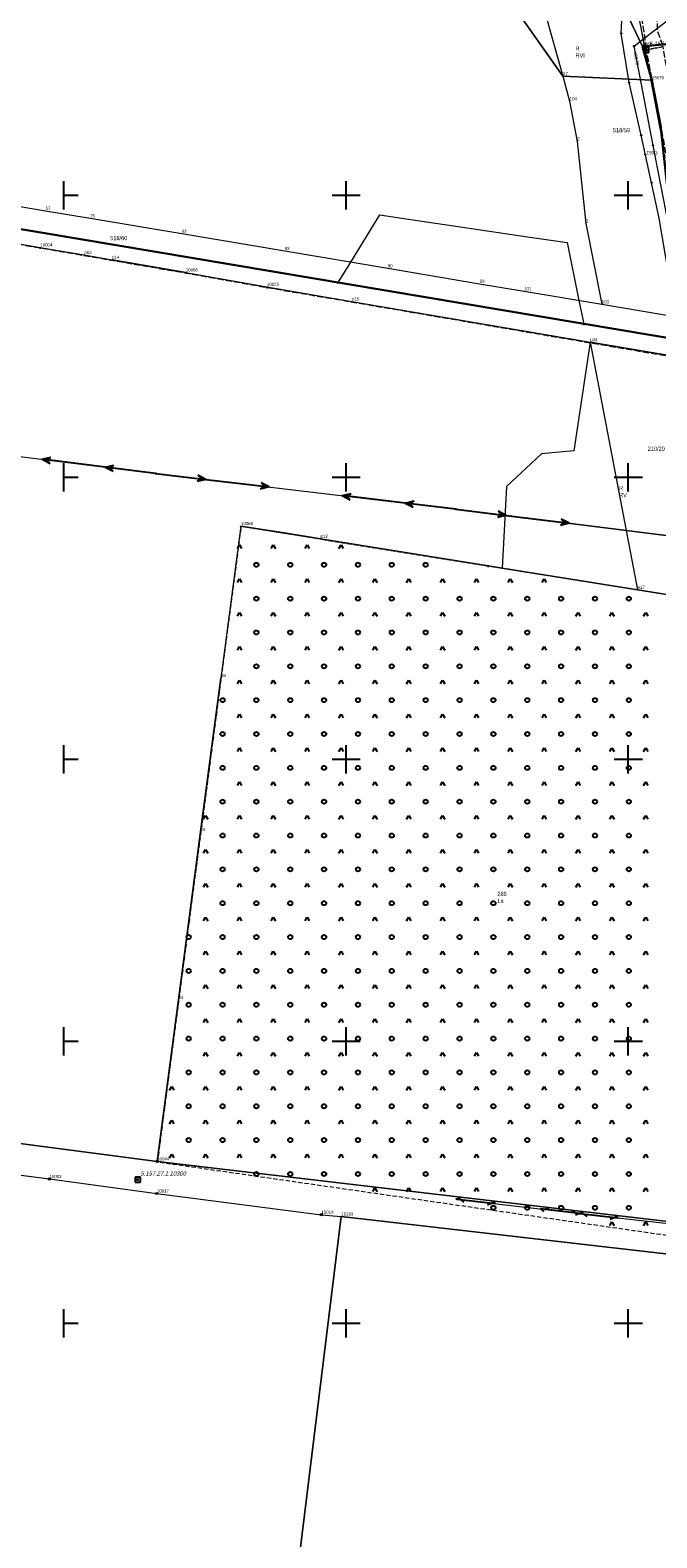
# Model space of a CAD drawing. Header units: metres. Extents: x 5548743 to 5556416, y 5707500 to 5714000.
# Tile 63 of 244: x 5554388 to 5554610, y 5709124 to 5709659. Entities that reach past the tile are written whole.
import ezdxf
from ezdxf.enums import TextEntityAlignment as Align

# ---------------------------------------------------------------- set-up
doc = ezdxf.new("R2010")
doc.units = ezdxf.units.M
for name, pattern in [('1.5_0.75', [2.25, 1.5, -0.75]), ('2.25_0.75', [3, 2.25, -0.75]), ('219-1000', [0]), ('suep_wn_1000', [0]), ('sutp_1000', [0])]:
    doc.linetypes.add(name, pattern=pattern)
doc.layers.get('0').update_dxf_attribs({"color": 2, "lineweight": 5})
doc.styles.get("Standard").update_dxf_attribs({"font": 'Working1250', "width": 0.75})

# ---------------------------------------------------------------- blocks, each defined once
blk = doc.blocks.new('202')
at = {"color": 0, "linetype": 'Continuous', "lineweight": 0}
blk.add_circle((0, 0), 0.4, dxfattribs=at)
blk = doc.blocks.new('203')
at = {"linetype": 'Continuous', "lineweight": 0}
h = blk.add_hatch(color=0, dxfattribs=at)
edge = h.paths.add_edge_path()
edge.add_arc((0, 0), 0.09, 0, 360)
blk = doc.blocks.new('PW01')
at = {"linetype": 'Continuous', "lineweight": 13}
h = blk.add_hatch(color=0, dxfattribs=at)
edge = h.paths.add_edge_path()
edge.add_arc((0, 0), 0.18, 0, 360)
blk = doc.blocks.new('OTZK3')
at = {"color": 0, "linetype": 'Continuous'}
for p, q in [((-0.75, -0.433), (0, 0.866)), ((0, 0.866), (0.75, -0.433))]:
    blk.add_line(p, q, dxfattribs=at)
blk = doc.blocks.new('OTZK1')
at = {"color": 0, "linetype": 'Continuous'}
blk.add_circle((0, 0), 0.75, dxfattribs=at)
blk = doc.blocks.new('SUTP')
at = {"color": 0, "linetype": 'Continuous'}
for p, q in [((0, 0), (1.299, 0.75)), ((0, 0), (13.848, 0)), ((2.799, -0.75), (1.5, 0)), ((11.049, -0.75), (12.348, 0)), ((13.848, 0), (12.549, 0.75))]:
    blk.add_line(p, q, dxfattribs=at)
blk = doc.blocks.new('SUEP3')
at = {"color": 0, "linetype": 'Continuous'}
for p, q in [((0, 0), (18.004, 0)), ((18.004, 0), (15.004, 1.125)), ((15.004, 1.125), (16.504, 0)), ((18.004, 0), (15.004, -1.125)), ((16.504, 0), (15.004, -1.125)), ((18.004, 0), (40.504, 0)), ((40.504, 0), (37.504, 1.125)), ((37.504, 1.125), (39.004, 0)), ((40.504, 0), (37.504, -1.125)), ((39.004, 0), (37.504, -1.125))]:
    blk.add_line(p, q, dxfattribs=at)
blk = doc.blocks.new('PIKIETAW1891')
at = {"color": 0}
blk.add_circle((0, 0), 0.09, dxfattribs=at)
blk = doc.blocks.new('OSSP')
at = {"color": 0}
for p, q in [((-0.939, 0.938), (-0.939, -0.938)), ((-0.939, 0.938), (-0.939, -0.938)), ((0.936, 0.938), (-0.939, 0.938)), ((0.936, 0.938), (-0.939, 0.938)), ((0.45, 0), (-0.45, 0)), ((0.45, 0), (-0.45, 0)), ((0, -0.45), (0, 0.45)), ((0, -0.45), (0, 0.45)), ((0.936, -0.938), (0.936, 0.938)), ((0.936, -0.938), (0.936, 0.938)), ((-0.939, -0.938), (0.936, -0.938)), ((-0.939, -0.938), (0.936, -0.938))]:
    blk.add_line(p, q, dxfattribs=at)
blk = doc.blocks.new('RAMKA1000K')
at = {"color": 0}
for p, q in [((0, 495), (0, 500)), ((0, 500), (5, 500)), ((95, 500), (105, 500)), ((100, 495), (100, 500)), ((195, 500), (205, 500)), ((200, 495), (200, 500)), ((0, 395), (0, 405)), ((100, 395), (100, 405)), ((200, 395), (200, 405)), ((0, 400), (5, 400)), ((95, 400), (105, 400)), ((195, 400), (205, 400)), ((0, 295), (0, 305)), ((100, 295), (100, 305)), ((200, 295), (200, 305)), ((0, 300), (5, 300)), ((95, 300), (105, 300)), ((195, 300), (205, 300)), ((0, 195), (0, 205)), ((100, 195), (100, 205)), ((200, 195), (200, 205)), ((0, 200), (5, 200)), ((95, 200), (105, 200)), ((195, 200), (205, 200)), ((0, 95), (0, 105)), ((100, 95), (100, 105)), ((200, 95), (200, 105)), ((0, 100), (5, 100)), ((95, 100), (105, 100)), ((195, 100), (205, 100)), ((0, 0), (0, 5)), ((0, 0), (5, 0)), ((95, 0), (105, 0)), ((100, 0), (100, 5)), ((195, 0), (205, 0)), ((200, 0), (200, 5))]:
    blk.add_line(p, q, dxfattribs=at)

msp = doc.modelspace()

# ---------------------------------------------------------------- linework, layer by layer
at = {"layer": '216-obręb ewidencyjny', "color": 7, "linetype": 'CONTINUOUS', "lineweight": 25, "flags": 128}
for points in [[(5555256.15, 5709556.47), (5555010.66, 5709588.18), (5555014.08, 5709614.94), (5555004.95, 5709615.36), (5555002.58, 5709615.56), (5554879.17, 5709626.54), (5554702.25, 5709646.33), (5554701.94, 5709646.42), (5554667.79, 5709656.98), (5554640.74, 5709652.53), (5554641.5, 5709658.27), (5554621.17, 5709654.39), (5554605.07, 5709652.74), (5554608.31, 5709640.8), (5554611.39, 5709625), (5554614.84, 5709593.51), (5554621.43, 5709559.47), (5554623.68, 5709547.83), (5554172.37, 5709623.65), (5554130.29, 5709630.74), (5554132.49, 5709638.43), (5554139.83, 5709664.15)], [(5554139.83, 5709664.15), (5554132.49, 5709638.43), (5554130.29, 5709630.74), (5554172.37, 5709623.65), (5554623.68, 5709547.83), (5554621.43, 5709559.47), (5554614.84, 5709593.51), (5554611.39, 5709625), (5554608.31, 5709640.8), (5554605.07, 5709652.74), (5554621.17, 5709654.39), (5554641.5, 5709658.27), (5554640.74, 5709652.53), (5554667.79, 5709656.98), (5554701.94, 5709646.42), (5554702.25, 5709646.33), (5554879.17, 5709626.54), (5555002.58, 5709615.56), (5555004.95, 5709615.36), (5555014.08, 5709614.94), (5555010.66, 5709588.18), (5555256.15, 5709556.47)]]:
    msp.add_lwpolyline(points, dxfattribs=at)
at = {"layer": '217-kontur klasyfikacyjny', "color": 3, "linetype": 'CONTINUOUS', "lineweight": 18, "flags": 128}
for points in [[(5554555.92, 5709672.01), (5554576.84, 5709642.23)], [(5554576.84, 5709642.23), (5554555.92, 5709672.01)], [(5554605.07, 5709652.74), (5554598.74, 5709665.92)], [(5554608.31, 5709640.8), (5554605.07, 5709652.74)], [(5554576.84, 5709642.23), (5554608.31, 5709640.8)], [(5554608.31, 5709640.8), (5554576.84, 5709642.23)], [(5554611.39, 5709625), (5554608.31, 5709640.8)], [(5554172.37, 5709623.65), (5554497.19, 5709569.08)], [(5554501.64, 5709576.3), (5554511.96, 5709593.02)], [(5554511.96, 5709593.02), (5554519.7, 5709591.87)], [(5554519.7, 5709591.87), (5554556.38, 5709586.44)], [(5554556.38, 5709586.44), (5554564.3, 5709585.27)], [(5554564.3, 5709585.27), (5554578.28, 5709583.2)], [(5554578.28, 5709583.2), (5554582.51, 5709562.69)], [(5554497.19, 5709569.08), (5554501.64, 5709576.3)], [(5554582.51, 5709562.69), (5554584.21, 5709554.46)], [(5554584.21, 5709554.46), (5554623.68, 5709547.83)], [(5554586.49, 5709547.91), (5554580.73, 5709509.4)], [(5554624.86, 5709541.35), (5554586.49, 5709547.91)], [(5554569.22, 5709508.26), (5554556.78, 5709496.72)], [(5554580.73, 5709509.4), (5554569.22, 5709508.26)], [(5554556.78, 5709496.72), (5554555.28, 5709467.82)], [(5554555.28, 5709467.82), (5554603.31, 5709460.1)], [(5554603.31, 5709460.1), (5554641.74, 5709453.92)]]:
    msp.add_lwpolyline(points, dxfattribs=at)
at = {"layer": '218-kontur użytku gruntowego', "color": 3, "linetype": 'CONTINUOUS', "lineweight": 18, "flags": 128}
for points in [[(5554555.92, 5709672.01), (5554576.84, 5709642.23)], [(5554576.84, 5709642.23), (5554555.92, 5709672.01)], [(5554605.07, 5709652.74), (5554598.74, 5709665.92)], [(5554598.74, 5709665.92), (5554605.07, 5709652.74)], [(5554621.17, 5709654.39), (5554605.07, 5709652.74)], [(5554605.07, 5709652.74), (5554621.17, 5709654.39)], [(5554608.31, 5709640.8), (5554605.07, 5709652.74)], [(5554605.07, 5709652.74), (5554608.31, 5709640.8)], [(5554576.84, 5709642.23), (5554608.31, 5709640.8)], [(5554608.31, 5709640.8), (5554576.84, 5709642.23)], [(5554608.31, 5709640.8), (5554611.39, 5709625)], [(5554611.39, 5709625), (5554608.31, 5709640.8)], [(5554497.19, 5709569.08), (5554172.37, 5709623.65)], [(5554172.37, 5709623.65), (5554497.19, 5709569.08)], [(5554501.64, 5709576.3), (5554511.96, 5709593.02)], [(5554511.96, 5709593.02), (5554519.7, 5709591.87)], [(5554519.7, 5709591.87), (5554556.38, 5709586.44)], [(5554362.53, 5709586.51), (5554391.59, 5709581.51)], [(5554556.38, 5709586.44), (5554564.3, 5709585.27)], [(5554564.3, 5709585.27), (5554578.28, 5709583.2)], [(5554391.59, 5709581.51), (5554407.2, 5709578.83)], [(5554578.28, 5709583.2), (5554582.51, 5709562.69)], [(5554407.2, 5709578.83), (5554417.05, 5709577.13)], [(5554417.05, 5709577.13), (5554443.15, 5709572.63)], [(5554497.19, 5709569.08), (5554501.64, 5709576.3)], [(5554443.15, 5709572.63), (5554471.9, 5709567.51)], [(5554584.21, 5709554.46), (5554497.19, 5709569.08)], [(5554471.9, 5709567.51), (5554502.03, 5709562.36)], [(5554502.03, 5709562.36), (5554583.16, 5709548.48)], [(5554582.51, 5709562.69), (5554584.21, 5709554.46)], [(5554623.68, 5709547.83), (5554584.21, 5709554.46)], [(5554584.21, 5709554.46), (5554623.68, 5709547.83)], [(5554586.49, 5709547.91), (5554580.73, 5709509.4)], [(5554583.16, 5709548.48), (5554586.49, 5709547.91)], [(5554624.86, 5709541.35), (5554586.49, 5709547.91)], [(5554586.49, 5709547.91), (5554624.86, 5709541.35)], [(5554569.22, 5709508.26), (5554556.78, 5709496.72)], [(5554580.73, 5709509.4), (5554569.22, 5709508.26)], [(5554556.78, 5709496.72), (5554555.28, 5709467.82)], [(5554462.71, 5709482.7), (5554455.61, 5709428.82)], [(5554478.77, 5709480.12), (5554462.71, 5709482.7)], [(5554490.91, 5709478.17), (5554478.77, 5709480.12)], [(5554550.35, 5709468.61), (5554490.91, 5709478.17)], [(5554555.28, 5709467.82), (5554550.35, 5709468.61)], [(5554603.31, 5709460.1), (5554555.28, 5709467.82)], [(5554555.28, 5709467.82), (5554603.31, 5709460.1)], [(5554641.74, 5709453.92), (5554603.31, 5709460.1)], [(5554603.31, 5709460.1), (5554641.74, 5709453.92)], [(5554455.61, 5709428.82), (5554448.41, 5709374.23)], [(5554448.41, 5709374.23), (5554440.57, 5709314.7)], [(5554440.57, 5709314.7), (5554433.02, 5709257.41)], [(5554433.02, 5709257.41), (5554380.75, 5709264.25)], [(5554357.6, 5709256.01), (5554394.85, 5709251.18)], [(5554680.38, 5709228.29), (5554433.02, 5709257.41)], [(5554433.02, 5709257.41), (5554680.38, 5709228.29)], [(5554394.85, 5709251.18), (5554432.88, 5709246.03)], [(5554432.88, 5709246.03), (5554491.22, 5709238.53)], [(5554498.26, 5709237.87), (5554473.86, 5709039.8)], [(5554491.22, 5709238.53), (5554498.26, 5709237.87)], [(5554644.07, 5709221.08), (5554498.26, 5709237.87)], [(5554498.26, 5709237.87), (5554644.07, 5709221.08)]]:
    msp.add_lwpolyline(points, dxfattribs=at)
at = {"layer": '219-działka ewidencyjna', "color": 7, "linetype": '219-1000', "lineweight": 18, "flags": 128}
for points in [[(5554569.04, 5709670.15), (5554576.84, 5709642.23)], [(5554605.07, 5709652.74), (5554598.74, 5709665.92)], [(5554621.17, 5709654.39), (5554605.07, 5709652.74)], [(5554605.07, 5709652.74), (5554608.31, 5709640.8)], [(5554576.84, 5709642.23), (5554579.2, 5709633.35)], [(5554608.31, 5709640.8), (5554611.39, 5709625)], [(5554579.2, 5709633.35), (5554581.87, 5709619.03)], [(5554172.37, 5709623.65), (5554623.68, 5709547.83)], [(5554581.87, 5709619.03), (5554584.96, 5709590)], [(5554362.9, 5709599.66), (5554393.47, 5709594.51)], [(5554393.47, 5709594.51), (5554409.25, 5709591.85)], [(5554409.25, 5709591.85), (5554441.74, 5709586.38)], [(5554362.53, 5709586.51), (5554391.59, 5709581.51)], [(5554441.74, 5709586.38), (5554478.24, 5709580.24)], [(5554584.96, 5709590), (5554590.57, 5709561.33)], [(5554391.59, 5709581.51), (5554407.2, 5709578.83)], [(5554478.24, 5709580.24), (5554514.73, 5709574.09)], [(5554407.2, 5709578.83), (5554417.05, 5709577.13)], [(5554443.15, 5709572.63), (5554417.05, 5709577.13)], [(5554443.15, 5709572.63), (5554471.9, 5709567.51)], [(5554514.73, 5709574.09), (5554547.3, 5709568.61)], [(5554471.9, 5709567.51), (5554502.03, 5709562.36)], [(5554547.3, 5709568.61), (5554563.08, 5709565.96)], [(5554563.08, 5709565.96), (5554590.57, 5709561.33)], [(5554502.03, 5709562.36), (5554586.49, 5709547.91)], [(5554590.57, 5709561.33), (5554619.16, 5709556.53)], [(5554624.86, 5709541.35), (5554586.49, 5709547.91)], [(5554586.49, 5709547.91), (5554603.31, 5709460.1)], [(5554462.71, 5709482.7), (5554455.61, 5709428.82)], [(5554462.71, 5709482.7), (5554490.91, 5709478.17)], [(5554490.91, 5709478.17), (5554603.31, 5709460.1)], [(5554641.74, 5709453.92), (5554603.31, 5709460.1)], [(5554448.41, 5709374.23), (5554455.61, 5709428.82)], [(5554440.57, 5709314.7), (5554448.41, 5709374.23)], [(5554433.02, 5709257.41), (5554440.57, 5709314.7)], [(5554380.75, 5709264.25), (5554433.02, 5709257.41)], [(5554342.61, 5709257.96), (5554394.85, 5709251.18)], [(5554680.38, 5709228.29), (5554433.02, 5709257.41)], [(5554394.85, 5709251.18), (5554432.88, 5709246.03)], [(5554432.88, 5709246.03), (5554491.22, 5709238.53)], [(5554473.86, 5709039.8), (5554498.26, 5709237.87)], [(5554491.22, 5709238.53), (5554498.26, 5709237.87)], [(5554498.26, 5709237.87), (5554657.64, 5709219.52)]]:
    msp.add_lwpolyline(points, dxfattribs=at)
at = {"layer": 'jezdnia', "color": 7, "linetype": '2.25_0.75', "lineweight": 18, "flags": 128}
for points in [[(5554570.46, 5709830.14), (5554577.74, 5709810.95), (5554584.2, 5709782.83), (5554590.11, 5709753.8), (5554596.83, 5709719.84), (5554602.16, 5709689.77), (5554603.71, 5709670.09), (5554606.36, 5709651.55), (5554612.33, 5709652.7), (5554610.43, 5709658.16), (5554609.82, 5709670.39), (5554607.55, 5709692.46), (5554603.01, 5709719.3), (5554597.68, 5709746.34), (5554591.93, 5709776.09), (5554583.55, 5709812.65), (5554595.47, 5709812.57), (5554595.59, 5709814.71), (5554596.23, 5709816.85), (5554597.43, 5709818.74), (5554598.8, 5709820.52), (5554590.29, 5709829.13), (5554587.31, 5709825.9), (5554579.02, 5709834.31)], [(5554658.91, 5709371.87), (5554664.53, 5709372.48), (5554659.59, 5709396.48), (5554650.9, 5709444.26), (5554651.28, 5709445.47), (5554651.86, 5709446.44), (5554652.7, 5709447.03), (5554653.9, 5709447.4), (5554654.71, 5709447.41), (5554655.85, 5709447.23), (5554656, 5709451.36), (5554653.44, 5709452.64), (5554652, 5709453.72), (5554650.59, 5709454.9), (5554649.2, 5709456.29), (5554648.4, 5709457.78), (5554639.8, 5709504.06), (5554632.33, 5709545.21), (5554629.23, 5709561.24), (5554627.12, 5709570.55), (5554621.55, 5709603.11), (5554618.97, 5709615.17), (5554615.23, 5709635.78), (5554612.33, 5709652.7), (5554606.36, 5709651.55), (5554608.39, 5709640.6), (5554611.47, 5709624.79), (5554615.91, 5709599.59), (5554620.58, 5709573.98), (5554624.02, 5709556.46), (5554630.29, 5709523.6), (5554636.37, 5709489.81), (5554643.04, 5709453.66), (5554650.3, 5709414.32)], [(5554129.07, 5709626.24), (5554271.48, 5709602.01), (5554316.49, 5709594.38), (5554362.56, 5709586.32), (5554391.63, 5709581.32), (5554443.2, 5709572.43), (5554471.95, 5709567.31), (5554624.93, 5709541.12), (5554623.75, 5709547.62), (5554584.25, 5709554.27), (5554497.11, 5709568.95), (5554130.29, 5709630.74)]]:
    msp.add_lwpolyline(points, close=True, dxfattribs=at)
at = {"layer": 'przewód elektroenergetyczny wysokiego napięcia', "color": 1, "linetype": 'suep_wn_1000', "lineweight": 18, "flags": 128}
for points in [[(5554325.91, 5709514.7), (5554432.45, 5709501.36)], [(5554432.45, 5709501.36), (5554538.84, 5709488.72)], [(5554538.84, 5709488.72), (5554660.73, 5709473.44)], [(5554660.73, 5709473.44), (5554538.84, 5709488.72)]]:
    msp.add_lwpolyline(points, dxfattribs=at)
at = {"layer": 'przewód kanalizacyjny', "color": 34, "linetype": 'CONTINUOUS', "lineweight": 18, "flags": 128}
msp.add_lwpolyline([(5554621.67, 5709547.97), (5554619.2, 5709559.26), (5554614.23, 5709589.77), (5554608.76, 5709617.68), (5554602.07, 5709652.86), (5554605.94, 5709655.91), (5554611.07, 5709659.82), (5554613.37, 5709661.63), (5554605.79, 5709707.36), (5554596.25, 5709754.27), (5554591.82, 5709777.21), (5554590.95, 5709785.95), (5554589.07, 5709797.29), (5554588.14, 5709807.44), (5554588.97, 5709814.09), (5554591.82, 5709825.03), (5554596.59, 5709838.94), (5554598.26, 5709847.02)], dxfattribs=at)
at = {"layer": 'przewód telekomunikacyjny napowietrzny', "color": 30, "linetype": 'sutp_1000', "lineweight": 18, "flags": 128}
for points in [[(5554539.19, 5709244.08), (5554582.67, 5709238.96)], [(5554582.67, 5709238.96), (5554628.8, 5709233.79)]]:
    msp.add_lwpolyline(points, dxfattribs=at)
at = {"layer": 'przewód telekomunikacyjny podziemny', "color": 30, "linetype": 'CONTINUOUS', "lineweight": 18, "flags": 128}
for points in [[(5554611.99, 5709620), (5554605.74, 5709653.11), (5554598.77, 5709689.93)], [(5554617.6, 5709548.65), (5554617.08, 5709550.51), (5554616.13, 5709557.55), (5554615.71, 5709564.01), (5554610.93, 5709591.92), (5554608.23, 5709604.46), (5554604.56, 5709621.27), (5554600.27, 5709639.96), (5554597.48, 5709657.36), (5554597.89, 5709666.66)]]:
    msp.add_lwpolyline(points, dxfattribs=at)
at = {"layer": 'teren zalesiony', "color": 7, "linetype": '1.5_0.75', "lineweight": 18, "flags": 128}
msp.add_lwpolyline([(5554677.26, 5709263.47), (5554651.5, 5709403.86), (5554641.75, 5709453.76), (5554550.35, 5709468.43), (5554462.74, 5709482.49), (5554433.1, 5709257.27), (5554664.37, 5709223.95), (5554674.34, 5709223.88), (5554680.38, 5709228.29)], close=True, dxfattribs=at)

# ---------------------------------------------------------------- block references
at = {"layer": '202-punkt graniczny', "color": 7, "linetype": 'CONTINUOUS', "lineweight": 18}
for p in [(5554433.02, 5709257.41), (5554394.85, 5709251.18), (5554432.88, 5709246.03), (5554491.22, 5709238.53)]:
    msp.add_blockref('202', p, dxfattribs=at)
at = {"layer": '203-punkt graniczny', "color": 7, "linetype": 'CONTINUOUS', "lineweight": 18}
for p in [(5554605.07, 5709652.74), (5554576.84, 5709642.23), (5554608.31, 5709640.8), (5554579.2, 5709633.35), (5554581.87, 5709619.03), (5554393.47, 5709594.51), (5554409.25, 5709591.85), (5554441.74, 5709586.38), (5554584.96, 5709590), (5554391.59, 5709581.51), (5554478.24, 5709580.24), (5554407.2, 5709578.83), (5554417.05, 5709577.13), (5554443.15, 5709572.63), (5554514.73, 5709574.09), (5554471.9, 5709567.51), (5554547.3, 5709568.61), (5554563.08, 5709565.96), (5554502.03, 5709562.36), (5554590.57, 5709561.33), (5554586.49, 5709547.91), (5554462.71, 5709482.7), (5554490.91, 5709478.17), (5554603.31, 5709460.1), (5554455.61, 5709428.82), (5554448.41, 5709374.23), (5554440.57, 5709314.7), (5554498.26, 5709237.87)]:
    msp.add_blockref('203', p, dxfattribs=at)
at = {"layer": 'pikieta naturalna', "color": 7, "linetype": 'CONTINUOUS', "lineweight": 13}
msp.add_blockref('PW01', (5554606.07, 5709614.38), dxfattribs=at)
at = {"layer": 'przewód elektroenergetyczny wysokiego napięcia', "color": 1, "linetype": 'CONTINUOUS', "lineweight": 18}
for p, rotation in [((5554432.45, 5709501.36), 172.863), ((5554432.45, 5709501.36), 353.225), ((5554538.84, 5709488.72), 173.225), ((5554538.84, 5709488.72), 352.855)]:
    msp.add_blockref('SUEP3', p, dxfattribs=dict(at, rotation=rotation))
at = {"layer": 'przewód telekomunikacyjny napowietrzny', "color": 30, "linetype": 'CONTINUOUS', "lineweight": 18}
for p, rotation in [((5554539.19, 5709244.08), 353.284), ((5554582.67, 5709238.96), 173.284), ((5554582.67, 5709238.96), 353.605)]:
    msp.add_blockref('SUTP', p, dxfattribs=dict(at, rotation=rotation))
at = {"layer": 'Punkt roboczy BDOT GESUT K1', "color": 6, "linetype": 'CONTINUOUS', "lineweight": 18}
for p in [(5554597.48, 5709657.36), (5554605.94, 5709655.91), (5554602.07, 5709652.86), (5554602.07, 5709652.86), (5554605.74, 5709653.11), (5554606.36, 5709651.55), (5554606.36, 5709651.55), (5554600.27, 5709639.96), (5554608.39, 5709640.6), (5554604.56, 5709621.27), (5554608.76, 5709617.68), (5554606.07, 5709614.38), (5554608.23, 5709604.46), (5554391.63, 5709581.32), (5554443.2, 5709572.43), (5554471.95, 5709567.31), (5554497.11, 5709568.95), (5554584.25, 5709554.27), (5554432.45, 5709501.36), (5554538.84, 5709488.72), (5554462.74, 5709482.49), (5554550.35, 5709468.43), (5554433.1, 5709257.27), (5554539.19, 5709244.08), (5554582.67, 5709238.96)]:
    msp.add_blockref('PIKIETAW1891', p, dxfattribs=at)
at = {"layer": 'rzedna', "color": 34, "linetype": 'CONTINUOUS', "lineweight": 18}
msp.add_blockref('PW01', (5554602.07, 5709652.86), dxfattribs=at)
at = {"layer": 'Szczegółowa osnowa geodezyjna pozioma', "color": 7, "linetype": 'CONTINUOUS', "lineweight": 13}
for p in [(5554606.327, 5709651.56), (5554426.13, 5709250.943)]:
    msp.add_blockref('OSSP', p, dxfattribs=at)
at = {"layer": 'teren zalesiony', "color": 7, "linetype": 'CONTINUOUS', "lineweight": 18}
for name, p in [('OTZK3', (5554462.186, 5709475.146)), ('OTZK3', (5554474.186, 5709475.146)), ('OTZK3', (5554486.186, 5709475.146)), ('OTZK3', (5554498.186, 5709475.146)), ('OTZK1', (5554468.186, 5709468.966)), ('OTZK1', (5554480.186, 5709468.966)), ('OTZK1', (5554492.186, 5709468.966)), ('OTZK1', (5554504.186, 5709468.966)), ('OTZK1', (5554516.186, 5709468.966)), ('OTZK1', (5554528.186, 5709468.966)), ('OTZK3', (5554462.186, 5709463.146)), ('OTZK3', (5554474.186, 5709463.146)), ('OTZK3', (5554486.186, 5709463.146)), ('OTZK3', (5554498.186, 5709463.146)), ('OTZK3', (5554510.186, 5709463.146)), ('OTZK3', (5554522.186, 5709463.146)), ('OTZK3', (5554534.186, 5709463.146)), ('OTZK3', (5554546.186, 5709463.146)), ('OTZK3', (5554558.186, 5709463.146)), ('OTZK3', (5554570.186, 5709463.146)), ('OTZK1', (5554468.186, 5709456.966)), ('OTZK1', (5554480.186, 5709456.966)), ('OTZK1', (5554492.186, 5709456.966)), ('OTZK1', (5554504.186, 5709456.966)), ('OTZK1', (5554516.186, 5709456.966)), ('OTZK1', (5554528.186, 5709456.966)), ('OTZK1', (5554540.186, 5709456.966)), ('OTZK1', (5554552.186, 5709456.966)), ('OTZK1', (5554564.186, 5709456.966)), ('OTZK1', (5554576.186, 5709456.966)), ('OTZK1', (5554588.186, 5709456.966)), ('OTZK1', (5554600.186, 5709456.966)), ('OTZK3', (5554462.186, 5709451.146)), ('OTZK3', (5554474.186, 5709451.146)), ('OTZK3', (5554486.186, 5709451.146)), ('OTZK3', (5554498.186, 5709451.146)), ('OTZK3', (5554510.186, 5709451.146)), ('OTZK3', (5554522.186, 5709451.146)), ('OTZK3', (5554534.186, 5709451.146)), ('OTZK3', (5554546.186, 5709451.146)), ('OTZK3', (5554558.186, 5709451.146)), ('OTZK3', (5554570.186, 5709451.146)), ('OTZK3', (5554582.186, 5709451.146)), ('OTZK3', (5554594.186, 5709451.146)), ('OTZK3', (5554606.186, 5709451.146)), ('OTZK1', (5554468.186, 5709444.966)), ('OTZK1', (5554480.186, 5709444.966)), ('OTZK1', (5554492.186, 5709444.966)), ('OTZK1', (5554504.186, 5709444.966)), ('OTZK1', (5554516.186, 5709444.966)), ('OTZK1', (5554528.186, 5709444.966)), ('OTZK1', (5554540.186, 5709444.966)), ('OTZK1', (5554552.186, 5709444.966)), ('OTZK1', (5554564.186, 5709444.966)), ('OTZK1', (5554576.186, 5709444.966)), ('OTZK1', (5554588.186, 5709444.966)), ('OTZK1', (5554600.186, 5709444.966)), ('OTZK3', (5554462.186, 5709439.146)), ('OTZK3', (5554474.186, 5709439.146)), ('OTZK3', (5554486.186, 5709439.146)), ('OTZK3', (5554498.186, 5709439.146)), ('OTZK3', (5554510.186, 5709439.146)), ('OTZK3', (5554522.186, 5709439.146)), ('OTZK3', (5554534.186, 5709439.146)), ('OTZK3', (5554546.186, 5709439.146)), ('OTZK3', (5554558.186, 5709439.146)), ('OTZK3', (5554570.186, 5709439.146)), ('OTZK3', (5554582.186, 5709439.146)), ('OTZK3', (5554594.186, 5709439.146)), ('OTZK3', (5554606.186, 5709439.146)), ('OTZK1', (5554468.186, 5709432.966)), ('OTZK1', (5554480.186, 5709432.966)), ('OTZK1', (5554492.186, 5709432.966)), ('OTZK1', (5554504.186, 5709432.966)), ('OTZK1', (5554516.186, 5709432.966)), ('OTZK1', (5554528.186, 5709432.966)), ('OTZK1', (5554540.186, 5709432.966)), ('OTZK1', (5554552.186, 5709432.966)), ('OTZK1', (5554564.186, 5709432.966)), ('OTZK1', (5554576.186, 5709432.966)), ('OTZK1', (5554588.186, 5709432.966)), ('OTZK1', (5554600.186, 5709432.966)), ('OTZK3', (5554462.186, 5709427.146)), ('OTZK3', (5554474.186, 5709427.146)), ('OTZK3', (5554486.186, 5709427.146)), ('OTZK3', (5554498.186, 5709427.146)), ('OTZK3', (5554510.186, 5709427.146)), ('OTZK3', (5554522.186, 5709427.146)), ('OTZK3', (5554534.186, 5709427.146)), ('OTZK3', (5554546.186, 5709427.146)), ('OTZK3', (5554558.186, 5709427.146)), ('OTZK3', (5554570.186, 5709427.146)), ('OTZK3', (5554582.186, 5709427.146)), ('OTZK3', (5554594.186, 5709427.146)), ('OTZK3', (5554606.186, 5709427.146)), ('OTZK1', (5554456.186, 5709420.966)), ('OTZK1', (5554468.186, 5709420.966)), ('OTZK1', (5554480.186, 5709420.966)), ('OTZK1', (5554492.186, 5709420.966)), ('OTZK1', (5554504.186, 5709420.966)), ('OTZK1', (5554516.186, 5709420.966)), ('OTZK1', (5554528.186, 5709420.966)), ('OTZK1', (5554540.186, 5709420.966)), ('OTZK1', (5554552.186, 5709420.966)), ('OTZK1', (5554564.186, 5709420.966)), ('OTZK1', (5554576.186, 5709420.966)), ('OTZK1', (5554588.186, 5709420.966)), ('OTZK1', (5554600.186, 5709420.966)), ('OTZK3', (5554462.186, 5709415.146)), ('OTZK3', (5554474.186, 5709415.146)), ('OTZK3', (5554486.186, 5709415.146)), ('OTZK3', (5554498.186, 5709415.146)), ('OTZK3', (5554510.186, 5709415.146)), ('OTZK3', (5554522.186, 5709415.146)), ('OTZK3', (5554534.186, 5709415.146)), ('OTZK3', (5554546.186, 5709415.146)), ('OTZK3', (5554558.186, 5709415.146)), ('OTZK3', (5554570.186, 5709415.146)), ('OTZK3', (5554582.186, 5709415.146)), ('OTZK3', (5554594.186, 5709415.146)), ('OTZK3', (5554606.186, 5709415.146)), ('OTZK1', (5554456.186, 5709408.966)), ('OTZK1', (5554468.186, 5709408.966)), ('OTZK1', (5554480.186, 5709408.966)), ('OTZK1', (5554492.186, 5709408.966)), ('OTZK1', (5554504.186, 5709408.966)), ('OTZK1', (5554516.186, 5709408.966)), ('OTZK1', (5554528.186, 5709408.966)), ('OTZK1', (5554540.186, 5709408.966)), ('OTZK1', (5554552.186, 5709408.966)), ('OTZK1', (5554564.186, 5709408.966)), ('OTZK1', (5554576.186, 5709408.966)), ('OTZK1', (5554588.186, 5709408.966)), ('OTZK1', (5554600.186, 5709408.966)), ('OTZK3', (5554462.186, 5709403.146)), ('OTZK3', (5554474.186, 5709403.146)), ('OTZK3', (5554486.186, 5709403.146)), ('OTZK3', (5554498.186, 5709403.146)), ('OTZK3', (5554510.186, 5709403.146)), ('OTZK3', (5554522.186, 5709403.146)), ('OTZK3', (5554534.186, 5709403.146)), ('OTZK3', (5554546.186, 5709403.146)), ('OTZK3', (5554558.186, 5709403.146)), ('OTZK3', (5554570.186, 5709403.146)), ('OTZK3', (5554582.186, 5709403.146)), ('OTZK3', (5554594.186, 5709403.146)), ('OTZK3', (5554606.186, 5709403.146)), ('OTZK1', (5554456.186, 5709396.966)), ('OTZK1', (5554468.186, 5709396.966)), ('OTZK1', (5554480.186, 5709396.966)), ('OTZK1', (5554492.186, 5709396.966)), ('OTZK1', (5554504.186, 5709396.966)), ('OTZK1', (5554516.186, 5709396.966)), ('OTZK1', (5554528.186, 5709396.966)), ('OTZK1', (5554540.186, 5709396.966)), ('OTZK1', (5554552.186, 5709396.966)), ('OTZK1', (5554564.186, 5709396.966)), ('OTZK1', (5554576.186, 5709396.966)), ('OTZK1', (5554588.186, 5709396.966)), ('OTZK1', (5554600.186, 5709396.966)), ('OTZK3', (5554462.186, 5709391.146)), ('OTZK3', (5554474.186, 5709391.146)), ('OTZK3', (5554486.186, 5709391.146)), ('OTZK3', (5554498.186, 5709391.146)), ('OTZK3', (5554510.186, 5709391.146)), ('OTZK3', (5554522.186, 5709391.146)), ('OTZK3', (5554534.186, 5709391.146)), ('OTZK3', (5554546.186, 5709391.146)), ('OTZK3', (5554558.186, 5709391.146)), ('OTZK3', (5554570.186, 5709391.146)), ('OTZK3', (5554582.186, 5709391.146)), ('OTZK3', (5554594.186, 5709391.146)), ('OTZK3', (5554606.186, 5709391.146)), ('OTZK1', (5554456.186, 5709384.966)), ('OTZK1', (5554468.186, 5709384.966)), ('OTZK1', (5554480.186, 5709384.966)), ('OTZK1', (5554492.186, 5709384.966)), ('OTZK1', (5554504.186, 5709384.966)), ('OTZK1', (5554516.186, 5709384.966)), ('OTZK1', (5554528.186, 5709384.966)), ('OTZK1', (5554540.186, 5709384.966)), ('OTZK1', (5554552.186, 5709384.966)), ('OTZK1', (5554564.186, 5709384.966)), ('OTZK1', (5554576.186, 5709384.966)), ('OTZK1', (5554588.186, 5709384.966)), ('OTZK1', (5554600.186, 5709384.966)), ('OTZK3', (5554450.186, 5709379.146)), ('OTZK3', (5554462.186, 5709379.146)), ('OTZK3', (5554474.186, 5709379.146)), ('OTZK3', (5554486.186, 5709379.146)), ('OTZK3', (5554498.186, 5709379.146)), ('OTZK3', (5554510.186, 5709379.146)), ('OTZK3', (5554522.186, 5709379.146)), ('OTZK3', (5554534.186, 5709379.146)), ('OTZK3', (5554546.186, 5709379.146)), ('OTZK3', (5554558.186, 5709379.146)), ('OTZK3', (5554570.186, 5709379.146)), ('OTZK3', (5554582.186, 5709379.146)), ('OTZK3', (5554594.186, 5709379.146)), ('OTZK3', (5554606.186, 5709379.146)), ('OTZK1', (5554456.186, 5709372.966)), ('OTZK1', (5554468.186, 5709372.966)), ('OTZK1', (5554480.186, 5709372.966)), ('OTZK1', (5554492.186, 5709372.966)), ('OTZK1', (5554504.186, 5709372.966)), ('OTZK1', (5554516.186, 5709372.966)), ('OTZK1', (5554528.186, 5709372.966)), ('OTZK1', (5554540.186, 5709372.966)), ('OTZK1', (5554552.186, 5709372.966)), ('OTZK1', (5554564.186, 5709372.966)), ('OTZK1', (5554576.186, 5709372.966)), ('OTZK1', (5554588.186, 5709372.966)), ('OTZK1', (5554600.186, 5709372.966)), ('OTZK3', (5554450.186, 5709367.146)), ('OTZK3', (5554462.186, 5709367.146)), ('OTZK3', (5554474.186, 5709367.146)), ('OTZK3', (5554486.186, 5709367.146)), ('OTZK3', (5554498.186, 5709367.146)), ('OTZK3', (5554510.186, 5709367.146)), ('OTZK3', (5554522.186, 5709367.146)), ('OTZK3', (5554534.186, 5709367.146)), ('OTZK3', (5554546.186, 5709367.146)), ('OTZK3', (5554558.186, 5709367.146)), ('OTZK3', (5554570.186, 5709367.146)), ('OTZK3', (5554582.186, 5709367.146)), ('OTZK3', (5554594.186, 5709367.146)), ('OTZK3', (5554606.186, 5709367.146)), ('OTZK1', (5554456.186, 5709360.966)), ('OTZK1', (5554468.186, 5709360.966)), ('OTZK1', (5554480.186, 5709360.966)), ('OTZK1', (5554492.186, 5709360.966)), ('OTZK1', (5554504.186, 5709360.966)), ('OTZK1', (5554516.186, 5709360.966)), ('OTZK1', (5554528.186, 5709360.966)), ('OTZK1', (5554540.186, 5709360.966)), ('OTZK1', (5554552.186, 5709360.966)), ('OTZK1', (5554564.186, 5709360.966)), ('OTZK1', (5554576.186, 5709360.966)), ('OTZK1', (5554588.186, 5709360.966)), ('OTZK1', (5554600.186, 5709360.966)), ('OTZK3', (5554450.186, 5709355.146)), ('OTZK3', (5554462.186, 5709355.146)), ('OTZK3', (5554474.186, 5709355.146)), ('OTZK3', (5554486.186, 5709355.146)), ('OTZK3', (5554498.186, 5709355.146)), ('OTZK3', (5554510.186, 5709355.146)), ('OTZK3', (5554522.186, 5709355.146)), ('OTZK3', (5554534.186, 5709355.146)), ('OTZK3', (5554546.186, 5709355.146)), ('OTZK3', (5554558.186, 5709355.146)), ('OTZK3', (5554570.186, 5709355.146)), ('OTZK3', (5554582.186, 5709355.146)), ('OTZK3', (5554594.186, 5709355.146)), ('OTZK3', (5554606.186, 5709355.146)), ('OTZK1', (5554456.186, 5709348.966)), ('OTZK1', (5554468.186, 5709348.966)), ('OTZK1', (5554480.186, 5709348.966)), ('OTZK1', (5554492.186, 5709348.966)), ('OTZK1', (5554504.186, 5709348.966)), ('OTZK1', (5554516.186, 5709348.966)), ('OTZK1', (5554528.186, 5709348.966)), ('OTZK1', (5554540.186, 5709348.966)), ('OTZK1', (5554552.186, 5709348.966)), ('OTZK1', (5554564.186, 5709348.966)), ('OTZK1', (5554576.186, 5709348.966)), ('OTZK1', (5554588.186, 5709348.966)), ('OTZK1', (5554600.186, 5709348.966)), ('OTZK3', (5554450.186, 5709343.146)), ('OTZK3', (5554462.186, 5709343.146)), ('OTZK3', (5554474.186, 5709343.146)), ('OTZK3', (5554486.186, 5709343.146)), ('OTZK3', (5554498.186, 5709343.146)), ('OTZK3', (5554510.186, 5709343.146)), ('OTZK3', (5554522.186, 5709343.146)), ('OTZK3', (5554534.186, 5709343.146)), ('OTZK3', (5554546.186, 5709343.146)), ('OTZK3', (5554558.186, 5709343.146)), ('OTZK3', (5554570.186, 5709343.146)), ('OTZK3', (5554582.186, 5709343.146)), ('OTZK3', (5554594.186, 5709343.146)), ('OTZK3', (5554606.186, 5709343.146)), ('OTZK1', (5554444.186, 5709336.966)), ('OTZK1', (5554456.186, 5709336.966)), ('OTZK1', (5554468.186, 5709336.966)), ('OTZK1', (5554480.186, 5709336.966)), ('OTZK1', (5554492.186, 5709336.966)), ('OTZK1', (5554504.186, 5709336.966)), ('OTZK1', (5554516.186, 5709336.966)), ('OTZK1', (5554528.186, 5709336.966)), ('OTZK1', (5554540.186, 5709336.966)), ('OTZK1', (5554552.186, 5709336.966)), ('OTZK1', (5554564.186, 5709336.966)), ('OTZK1', (5554576.186, 5709336.966)), ('OTZK1', (5554588.186, 5709336.966)), ('OTZK1', (5554600.186, 5709336.966)), ('OTZK3', (5554450.186, 5709331.146)), ('OTZK3', (5554462.186, 5709331.146)), ('OTZK3', (5554474.186, 5709331.146)), ('OTZK3', (5554486.186, 5709331.146)), ('OTZK3', (5554498.186, 5709331.146)), ('OTZK3', (5554510.186, 5709331.146)), ('OTZK3', (5554522.186, 5709331.146)), ('OTZK3', (5554534.186, 5709331.146)), ('OTZK3', (5554546.186, 5709331.146)), ('OTZK3', (5554558.186, 5709331.146)), ('OTZK3', (5554570.186, 5709331.146)), ('OTZK3', (5554582.186, 5709331.146)), ('OTZK3', (5554594.186, 5709331.146)), ('OTZK3', (5554606.186, 5709331.146)), ('OTZK1', (5554444.186, 5709324.966)), ('OTZK1', (5554456.186, 5709324.966)), ('OTZK1', (5554468.186, 5709324.966)), ('OTZK1', (5554480.186, 5709324.966)), ('OTZK1', (5554492.186, 5709324.966)), ('OTZK1', (5554504.186, 5709324.966)), ('OTZK1', (5554516.186, 5709324.966)), ('OTZK1', (5554528.186, 5709324.966)), ('OTZK1', (5554540.186, 5709324.966)), ('OTZK1', (5554552.186, 5709324.966)), ('OTZK1', (5554564.186, 5709324.966)), ('OTZK1', (5554576.186, 5709324.966)), ('OTZK1', (5554588.186, 5709324.966)), ('OTZK1', (5554600.186, 5709324.966)), ('OTZK3', (5554450.186, 5709319.146)), ('OTZK3', (5554462.186, 5709319.146)), ('OTZK3', (5554474.186, 5709319.146)), ('OTZK3', (5554486.186, 5709319.146)), ('OTZK3', (5554498.186, 5709319.146)), ('OTZK3', (5554510.186, 5709319.146)), ('OTZK3', (5554522.186, 5709319.146)), ('OTZK3', (5554534.186, 5709319.146)), ('OTZK3', (5554546.186, 5709319.146)), ('OTZK3', (5554558.186, 5709319.146)), ('OTZK3', (5554570.186, 5709319.146)), ('OTZK3', (5554582.186, 5709319.146)), ('OTZK3', (5554594.186, 5709319.146)), ('OTZK3', (5554606.186, 5709319.146)), ('OTZK1', (5554444.186, 5709312.966)), ('OTZK1', (5554456.186, 5709312.966)), ('OTZK1', (5554468.186, 5709312.966)), ('OTZK1', (5554480.186, 5709312.966)), ('OTZK1', (5554492.186, 5709312.966)), ('OTZK1', (5554504.186, 5709312.966)), ('OTZK1', (5554516.186, 5709312.966)), ('OTZK1', (5554528.186, 5709312.966)), ('OTZK1', (5554540.186, 5709312.966)), ('OTZK1', (5554552.186, 5709312.966)), ('OTZK1', (5554564.186, 5709312.966)), ('OTZK1', (5554576.186, 5709312.966)), ('OTZK1', (5554588.186, 5709312.966)), ('OTZK1', (5554600.186, 5709312.966)), ('OTZK3', (5554450.186, 5709307.146)), ('OTZK3', (5554462.186, 5709307.146)), ('OTZK3', (5554474.186, 5709307.146)), ('OTZK3', (5554486.186, 5709307.146)), ('OTZK3', (5554498.186, 5709307.146)), ('OTZK3', (5554510.186, 5709307.146)), ('OTZK3', (5554522.186, 5709307.146)), ('OTZK3', (5554534.186, 5709307.146)), ('OTZK3', (5554546.186, 5709307.146)), ('OTZK3', (5554558.186, 5709307.146)), ('OTZK3', (5554570.186, 5709307.146)), ('OTZK3', (5554582.186, 5709307.146)), ('OTZK3', (5554594.186, 5709307.146)), ('OTZK3', (5554606.186, 5709307.146)), ('OTZK1', (5554444.186, 5709300.966)), ('OTZK1', (5554456.186, 5709300.966)), ('OTZK1', (5554468.186, 5709300.966)), ('OTZK1', (5554480.186, 5709300.966)), ('OTZK1', (5554492.186, 5709300.966)), ('OTZK1', (5554504.186, 5709300.966)), ('OTZK1', (5554516.186, 5709300.966)), ('OTZK1', (5554528.186, 5709300.966)), ('OTZK1', (5554540.186, 5709300.966)), ('OTZK1', (5554552.186, 5709300.966)), ('OTZK1', (5554564.186, 5709300.966)), ('OTZK1', (5554576.186, 5709300.966)), ('OTZK1', (5554588.186, 5709300.966)), ('OTZK1', (5554600.186, 5709300.966)), ('OTZK3', (5554450.186, 5709295.146)), ('OTZK3', (5554462.186, 5709295.146)), ('OTZK3', (5554474.186, 5709295.146)), ('OTZK3', (5554486.186, 5709295.146)), ('OTZK3', (5554498.186, 5709295.146)), ('OTZK3', (5554510.186, 5709295.146)), ('OTZK3', (5554522.186, 5709295.146)), ('OTZK3', (5554534.186, 5709295.146)), ('OTZK3', (5554546.186, 5709295.146)), ('OTZK3', (5554558.186, 5709295.146)), ('OTZK3', (5554570.186, 5709295.146)), ('OTZK3', (5554582.186, 5709295.146)), ('OTZK3', (5554594.186, 5709295.146)), ('OTZK3', (5554606.186, 5709295.146)), ('OTZK1', (5554444.186, 5709288.966)), ('OTZK1', (5554456.186, 5709288.966)), ('OTZK1', (5554468.186, 5709288.966)), ('OTZK1', (5554480.186, 5709288.966)), ('OTZK1', (5554492.186, 5709288.966)), ('OTZK1', (5554504.186, 5709288.966)), ('OTZK1', (5554516.186, 5709288.966)), ('OTZK1', (5554528.186, 5709288.966)), ('OTZK1', (5554540.186, 5709288.966)), ('OTZK1', (5554552.186, 5709288.966)), ('OTZK1', (5554564.186, 5709288.966)), ('OTZK1', (5554576.186, 5709288.966)), ('OTZK1', (5554588.186, 5709288.966)), ('OTZK1', (5554600.186, 5709288.966)), ('OTZK3', (5554438.186, 5709283.146)), ('OTZK3', (5554450.186, 5709283.146)), ('OTZK3', (5554462.186, 5709283.146)), ('OTZK3', (5554474.186, 5709283.146)), ('OTZK3', (5554486.186, 5709283.146)), ('OTZK3', (5554498.186, 5709283.146)), ('OTZK3', (5554510.186, 5709283.146)), ('OTZK3', (5554522.186, 5709283.146)), ('OTZK3', (5554534.186, 5709283.146)), ('OTZK3', (5554546.186, 5709283.146)), ('OTZK3', (5554558.186, 5709283.146)), ('OTZK3', (5554570.186, 5709283.146)), ('OTZK3', (5554582.186, 5709283.146)), ('OTZK3', (5554594.186, 5709283.146)), ('OTZK3', (5554606.186, 5709283.146)), ('OTZK1', (5554444.186, 5709276.966)), ('OTZK1', (5554456.186, 5709276.966)), ('OTZK1', (5554468.186, 5709276.966)), ('OTZK1', (5554480.186, 5709276.966)), ('OTZK1', (5554492.186, 5709276.966)), ('OTZK1', (5554504.186, 5709276.966)), ('OTZK1', (5554516.186, 5709276.966)), ('OTZK1', (5554528.186, 5709276.966)), ('OTZK1', (5554540.186, 5709276.966)), ('OTZK1', (5554552.186, 5709276.966)), ('OTZK1', (5554564.186, 5709276.966)), ('OTZK1', (5554576.186, 5709276.966)), ('OTZK1', (5554588.186, 5709276.966)), ('OTZK1', (5554600.186, 5709276.966)), ('OTZK3', (5554438.186, 5709271.146)), ('OTZK3', (5554450.186, 5709271.146)), ('OTZK3', (5554462.186, 5709271.146)), ('OTZK3', (5554474.186, 5709271.146)), ('OTZK3', (5554486.186, 5709271.146)), ('OTZK3', (5554498.186, 5709271.146)), ('OTZK3', (5554510.186, 5709271.146)), ('OTZK3', (5554522.186, 5709271.146)), ('OTZK3', (5554534.186, 5709271.146)), ('OTZK3', (5554546.186, 5709271.146)), ('OTZK3', (5554558.186, 5709271.146)), ('OTZK3', (5554570.186, 5709271.146)), ('OTZK3', (5554582.186, 5709271.146)), ('OTZK3', (5554594.186, 5709271.146)), ('OTZK3', (5554606.186, 5709271.146)), ('OTZK1', (5554444.186, 5709264.966)), ('OTZK1', (5554456.186, 5709264.966)), ('OTZK1', (5554468.186, 5709264.966)), ('OTZK1', (5554480.186, 5709264.966)), ('OTZK1', (5554492.186, 5709264.966)), ('OTZK1', (5554504.186, 5709264.966)), ('OTZK1', (5554516.186, 5709264.966)), ('OTZK1', (5554528.186, 5709264.966)), ('OTZK1', (5554540.186, 5709264.966)), ('OTZK1', (5554552.186, 5709264.966)), ('OTZK1', (5554564.186, 5709264.966)), ('OTZK1', (5554576.186, 5709264.966)), ('OTZK1', (5554588.186, 5709264.966)), ('OTZK1', (5554600.186, 5709264.966)), ('OTZK3', (5554438.186, 5709259.146)), ('OTZK3', (5554450.186, 5709259.146)), ('OTZK3', (5554462.186, 5709259.146)), ('OTZK3', (5554474.186, 5709259.146)), ('OTZK3', (5554486.186, 5709259.146)), ('OTZK3', (5554498.186, 5709259.146)), ('OTZK3', (5554510.186, 5709259.146)), ('OTZK3', (5554522.186, 5709259.146)), ('OTZK3', (5554534.186, 5709259.146)), ('OTZK3', (5554546.186, 5709259.146)), ('OTZK3', (5554558.186, 5709259.146)), ('OTZK3', (5554570.186, 5709259.146)), ('OTZK3', (5554582.186, 5709259.146)), ('OTZK3', (5554594.186, 5709259.146)), ('OTZK3', (5554606.186, 5709259.146)), ('OTZK1', (5554468.186, 5709252.966)), ('OTZK1', (5554480.186, 5709252.966)), ('OTZK1', (5554492.186, 5709252.966)), ('OTZK1', (5554504.186, 5709252.966)), ('OTZK1', (5554516.186, 5709252.966)), ('OTZK1', (5554528.186, 5709252.966)), ('OTZK1', (5554540.186, 5709252.966)), ('OTZK1', (5554552.186, 5709252.966)), ('OTZK1', (5554564.186, 5709252.966)), ('OTZK1', (5554576.186, 5709252.966)), ('OTZK1', (5554588.186, 5709252.966)), ('OTZK1', (5554600.186, 5709252.966)), ('OTZK3', (5554510.186, 5709247.146)), ('OTZK3', (5554522.186, 5709247.146)), ('OTZK3', (5554534.186, 5709247.146)), ('OTZK3', (5554546.186, 5709247.146)), ('OTZK3', (5554558.186, 5709247.146)), ('OTZK3', (5554570.186, 5709247.146)), ('OTZK3', (5554582.186, 5709247.146)), ('OTZK3', (5554594.186, 5709247.146)), ('OTZK3', (5554606.186, 5709247.146)), ('OTZK1', (5554552.186, 5709240.966)), ('OTZK1', (5554564.186, 5709240.966)), ('OTZK1', (5554576.186, 5709240.966)), ('OTZK1', (5554588.186, 5709240.966)), ('OTZK1', (5554600.186, 5709240.966)), ('OTZK3', (5554594.186, 5709235.146)), ('OTZK3', (5554606.186, 5709235.146))]:
    msp.add_blockref(name, p, dxfattribs=at)
at = {"layer": 'Wstawianie ramki sekcyjnej z opisem', "color": 7, "linetype": 'CONTINUOUS', "lineweight": 13}
for p in [(5554400, 5709500), (5554400, 5709500), (5554400, 5709500), (5554400, 5709500), (5554400, 5709000), (5554400, 5709000), (5554400, 5709000), (5554400, 5709000)]:
    msp.add_blockref('RAMKA1000K', p, dxfattribs=at)

# ---------------------------------------------------------------- texts
at = {"layer": '202-punkt graniczny-Atr103', "color": 7, "width": 0.9}
for s, p in [('10044', (5554433.02, 5709257.41)), ('10044', (5554433.02, 5709257.41)), ('10002', (5554394.85, 5709251.18)), ('10002', (5554394.85, 5709251.18)), ('10017', (5554432.88, 5709246.03)), ('10017', (5554432.88, 5709246.03)), ('10018', (5554491.22, 5709238.53)), ('10018', (5554491.22, 5709238.53))]:
    msp.add_text(s, height=1.125, dxfattribs=at).set_placement(p, align=Align.BOTTOM_LEFT)
at = {"layer": '203-punkt graniczny-Atr103', "color": 7, "width": 0.9}
for s, p in [('3866', (5554605.07, 5709652.74)), ('3866', (5554605.07, 5709652.74)), ('87', (5554576.84, 5709642.23)), ('87', (5554576.84, 5709642.23)), ('19879', (5554608.31, 5709640.8)), ('19879', (5554608.31, 5709640.8)), ('104', (5554579.2, 5709633.35)), ('104', (5554579.2, 5709633.35)), ('2', (5554581.87, 5709619.03)), ('2', (5554581.87, 5709619.03)), ('57', (5554393.47, 5709594.51)), ('57', (5554393.47, 5709594.51)), ('75', (5554409.25, 5709591.85)), ('75', (5554409.25, 5709591.85)), ('3', (5554584.96, 5709590)), ('3', (5554584.96, 5709590)), ('82', (5554441.74, 5709586.38)), ('82', (5554441.74, 5709586.38)), ('10004', (5554391.59, 5709581.51)), ('10004', (5554391.59, 5709581.51)), ('p13', (5554407.2, 5709578.83)), ('p13', (5554407.2, 5709578.83)), ('92', (5554478.24, 5709580.24)), ('92', (5554478.24, 5709580.24)), ('p14', (5554417.05, 5709577.13)), ('p14', (5554417.05, 5709577.13)), ('90', (5554514.73, 5709574.09)), ('90', (5554514.73, 5709574.09)), ('10066', (5554443.15, 5709572.63)), ('10066', (5554443.15, 5709572.63)), ('89', (5554547.3, 5709568.61)), ('89', (5554547.3, 5709568.61)), ('10025', (5554471.9, 5709567.51)), ('10025', (5554471.9, 5709567.51)), ('p15', (5554502.03, 5709562.36)), ('p15', (5554502.03, 5709562.36)), ('101', (5554563.08, 5709565.96)), ('101', (5554563.08, 5709565.96)), ('103', (5554590.57, 5709561.33)), ('103', (5554590.57, 5709561.33)), ('u34', (5554586.49, 5709547.91)), ('u34', (5554586.49, 5709547.91)), ('10068', (5554462.71, 5709482.7)), ('10068', (5554462.71, 5709482.7)), ('p12', (5554490.91, 5709478.17)), ('p12', (5554490.91, 5709478.17)), ('p17', (5554603.31, 5709460.1)), ('p17', (5554603.31, 5709460.1)), ('p8', (5554455.61, 5709428.82)), ('p8', (5554455.61, 5709428.82)), ('p6', (5554448.41, 5709374.23)), ('p6', (5554448.41, 5709374.23)), ('p4', (5554440.57, 5709314.7)), ('p4', (5554440.57, 5709314.7)), ('10163', (5554498.26, 5709237.87)), ('10163', (5554498.26, 5709237.87))]:
    msp.add_text(s, height=1.125, dxfattribs=at).set_placement(p, align=Align.BOTTOM_LEFT)
at = {"layer": '209-oznaczenie konturu klasyfikacyjnego', "color": 3, "linetype": 'CONTINUOUS', "lineweight": 18, "width": 0.79}
for s, p in [('RVI', (5554581.28, 5709650.31)), ('RV', (5554596.74, 5709494.44))]:
    msp.add_text(s, height=1.5, dxfattribs=at).set_placement(p, align=Align.TOP_LEFT)
at = {"layer": '210-oznaczenie konturu użytku gruntowego', "color": 3, "linetype": 'CONTINUOUS', "lineweight": 18, "width": 0.79}
for s, p in [('R', (5554581.26, 5709651.21)), ('R', (5554596.72, 5709495.34)), ('Ls', (5554553.69, 5709349.02))]:
    msp.add_text(s, height=1.5, dxfattribs=at).set_placement(p)
at = {"layer": '211-numer działki ewidencyjnej', "color": 7, "linetype": 'CONTINUOUS', "lineweight": 18, "width": 0.79}
for s, p in [('518/59', (5554594.56, 5709623.85)), ('518/60', (5554416.38, 5709585.57)), ('210/20', (5554606.87, 5709510.87)), ('288', (5554553.6, 5709353.02))]:
    msp.add_text(s, height=1.5, dxfattribs=at).set_placement(p, align=Align.TOP_LEFT)
at = {"layer": 'pikieta naturalna-Atr2', "color": 7, "width": 0.9}
msp.add_text('159.3', height=1.125, rotation=357.954, dxfattribs=at).set_placement((5554606.49, 5709614.57))
at = {"layer": 'rzedna-Atr2', "color": 34, "width": 0.9}
msp.add_text('159.75', height=1.125, rotation=279.452, dxfattribs=at).set_placement((5554602.47, 5709650.79), align=Align.MIDDLE_LEFT)
at = {"layer": 'Szczegółowa osnowa geodezyjna pozioma-Atr103', "color": 7, "oblique": 15, "width": 0.9}
for s, p in [('5.157.27.1.10160', (5554607.327, 5709652.56)), ('5.157.27.1.10300', (5554427.13, 5709251.943))]:
    msp.add_text(s, height=1.5, dxfattribs=at).set_placement(p, align=Align.BOTTOM_LEFT)

doc.saveas('drawing.dxf')
